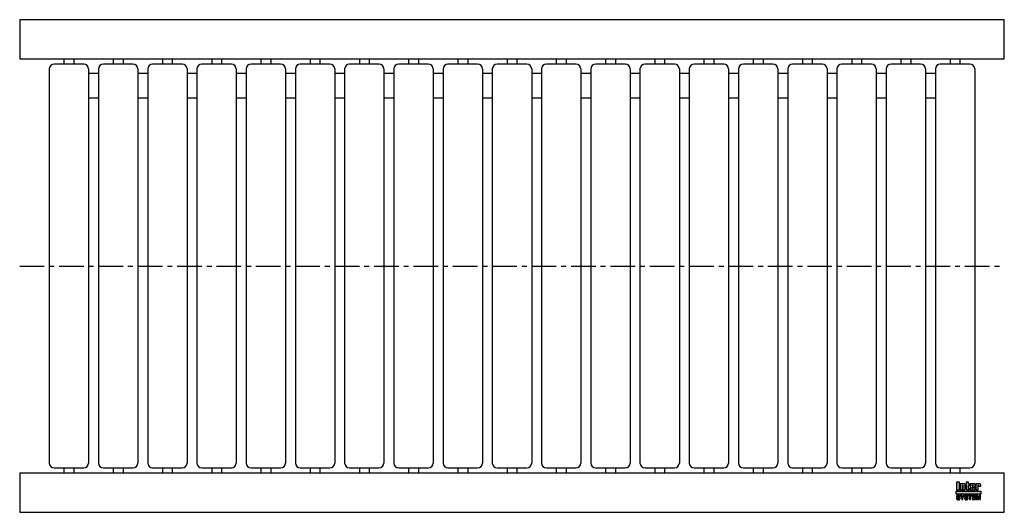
# Model space of a CAD drawing. Header units: millimetres. Extents: x 0 to 1000, y -250 to 250.
import ezdxf

# ---------------------------------------------------------------- set-up
doc = ezdxf.new("R2010")
doc.units = ezdxf.units.MM
doc.header["$LTSCALE"] = 20
doc.linetypes.add('CENTER', pattern=[2, 1.25, -0.25, 0.25, -0.25])
doc.layers.get('0').update_dxf_attribs({"linetype": 'CONTINUOUS', "lineweight": 50})
for name, color, linetype, lineweight in [('Centre Lines', 4, 'CENTER', 25), ('Frame', 1, 'CONTINUOUS', 25), ('Midi', 70, 'CONTINUOUS', 25), ('Rollers', 7, 'CONTINUOUS', 25)]:
    doc.layers.add(name, color=color, linetype=linetype, lineweight=lineweight)

# ---------------------------------------------------------------- blocks, each defined once
blk = doc.blocks.new('A$C6996354F')
at = {"layer": 'Rollers'}
for p, q in [((35, 205), (5, 205)), ((15, 210), (15, 205)), ((25, 210), (25, 205)), ((0, 200), (0, -200)), ((40, 200), (40, -200)), ((5, -205), (35, -205)), ((15, -205), (15, -210)), ((25, -205), (25, -210))]:
    blk.add_line(p, q, dxfattribs=at)
for centre, start, end in [((5, 200), 90, 180), ((35, 200), 0, 90), ((5, -200), 180, 270), ((35, -200), 270, 0)]:
    blk.add_arc(centre, 5, start, end, dxfattribs=at)

msp = doc.modelspace()

# ---------------------------------------------------------------- hatches: boundary and pattern name
at = {"layer": 'Frame'}
h = msp.add_hatch(color=254, dxfattribs=at)
h.paths.add_polyline_path([(973.3, -222.7), (973.3, -222.6), (973.4, -222.6), (973.4, -222.5), (973.4, -222.5), (973.5, -222.5), (973.6, -222.5), (973.7, -222.5), (973.7, -222.5), (973.8, -222.5), (973.8, -222.6), (973.9, -222.6), (973.9, -222.7), (973.9, -222.8), (973.9, -222.9), (973.9, -223.5), (976.1, -223.5), (976.1, -222.8), (976.1, -222.6), (976.1, -222.4), (976.1, -222.2), (976, -222), (975.9, -221.9), (975.9, -221.7), (975.8, -221.6), (975.7, -221.5), (975.6, -221.4), (975.5, -221.3), (975.4, -221.2), (975.2, -221.1), (975.1, -221.1), (974.9, -221), (974.7, -221), (974.6, -221), (974.5, -221), (974.4, -221), (974.3, -221), (974.2, -221), (974.1, -221.1), (974, -221.1), (973.9, -221.1), (973.9, -221.1), (973.8, -221.1), (973.7, -221.2), (973.6, -221.2), (973.5, -221.2), (973.5, -221.3), (973.4, -221.3), (973.3, -221.4), (973.2, -221.4), (973.2, -221), (971, -221), (971, -227.3), (973.3, -227.3), (973.3, -222.9), (973.3, -222.8)])
h.paths.add_polyline_path([(970.4, -222.5), (970.4, -222.3), (970.4, -222.1), (970.4, -221.9), (970.4, -221.8), (970.3, -221.7), (970.3, -221.5), (970.2, -221.4), (970.1, -221.3), (970, -221.3), (969.9, -221.2), (969.8, -221.1), (969.6, -221.1), (969.5, -221.1), (969.3, -221), (969.1, -221), (968.9, -221), (966.7, -221), (966.5, -221), (966.3, -221), (966.1, -221.1), (965.9, -221.1), (965.8, -221.1), (965.7, -221.2), (965.6, -221.3), (965.5, -221.3), (965.4, -221.4), (965.3, -221.5), (965.3, -221.7), (965.2, -221.8), (965.2, -221.9), (965.2, -222.1), (965.2, -222.3), (965.2, -222.5), (965.2, -225.9), (965.2, -226.1), (965.2, -226.3), (965.2, -226.4), (965.2, -226.6), (965.3, -226.7), (965.3, -226.8), (965.4, -226.9), (965.5, -227), (965.6, -227.1), (965.7, -227.1), (965.8, -227.2), (965.9, -227.2), (966.1, -227.3), (966.3, -227.3), (966.5, -227.3), (966.7, -227.3), (968.9, -227.3), (969.1, -227.3), (969.3, -227.3), (969.5, -227.3), (969.6, -227.2), (969.8, -227.2), (969.9, -227.1), (970, -227.1), (970.1, -227), (970.2, -226.9), (970.3, -226.8), (970.3, -226.7), (970.4, -226.6), (970.4, -226.4), (970.4, -226.3), (970.4, -226.1), (970.4, -225.9), (970.4, -224.8), (968.1, -224.8), (968.1, -225.6), (968.1, -225.8), (968.1, -225.8), (968.1, -225.9), (968, -226), (968, -226), (967.9, -226.1), (967.9, -226.1), (967.8, -226.1), (967.7, -226.1), (967.7, -226.1), (967.6, -226), (967.6, -226), (967.5, -225.9), (967.5, -225.8), (967.5, -225.8), (967.5, -225.6), (967.5, -224.3), (970.4, -224.3)])
h.paths.add_polyline_path([(968.1, -223.2), (967.5, -223.2), (967.5, -222.7), (967.5, -222.6), (967.5, -222.5), (967.5, -222.4), (967.5, -222.3), (967.6, -222.3), (967.6, -222.2), (967.7, -222.2), (967.8, -222.2), (967.9, -222.2), (968, -222.2), (968, -222.3), (968.1, -222.3), (968.1, -222.4), (968.1, -222.5), (968.1, -222.6), (968.1, -222.7)], flags=16)
h.paths.add_polyline_path([(963.7, -222.3), (964.6, -222.3), (964.6, -221), (963.7, -221), (963.7, -219.3), (961.4, -219.3), (961.4, -221), (960.8, -221), (960.8, -222.3), (961.4, -222.3), (961.4, -225.9), (961.4, -226.1), (961.4, -226.2), (961.4, -226.4), (961.5, -226.5), (961.5, -226.7), (961.6, -226.8), (961.6, -226.9), (961.7, -227), (961.8, -227), (961.9, -227.1), (962, -227.2), (962.2, -227.2), (962.3, -227.2), (962.5, -227.3), (962.7, -227.3), (962.9, -227.3), (964.6, -227.3), (964.6, -226.1), (964.2, -226.1), (964.1, -226.1), (964, -226.1), (963.9, -226.1), (963.8, -226), (963.8, -226), (963.7, -225.9), (963.7, -225.9), (963.7, -225.8)])
h.paths.add_polyline_path([(960.3, -222.8), (960.3, -222.6), (960.3, -222.4), (960.3, -222.2), (960.2, -222), (960.2, -221.9), (960.1, -221.7), (960, -221.6), (959.9, -221.5), (959.8, -221.4), (959.7, -221.3), (959.5, -221.2), (959.4, -221.1), (959.3, -221.1), (959.1, -221), (958.9, -221), (958.7, -221), (958.6, -221), (958.5, -221), (958.4, -221), (958.3, -221), (958.3, -221.1), (958.2, -221.1), (958.1, -221.1), (958, -221.1), (957.9, -221.1), (957.8, -221.2), (957.7, -221.2), (957.6, -221.2), (957.6, -221.3), (957.5, -221.3), (957.4, -221.4), (957.3, -221.4), (957.3, -221), (955.1, -221), (955.1, -227.3), (957.4, -227.3), (957.4, -222.9), (957.4, -222.8), (957.4, -222.7), (957.4, -222.6), (957.5, -222.6), (957.5, -222.5), (957.5, -222.5), (957.6, -222.5), (957.7, -222.5), (957.8, -222.5), (957.8, -222.5), (957.9, -222.5), (958, -222.6), (958, -222.6), (958, -222.7), (958, -222.8), (958, -222.9), (958, -227.3), (960.3, -227.3)])
h.paths.add_polyline_path([(954.4, -219.3), (951.3, -219.3), (951.3, -227.3), (954.4, -227.3)])
msp.add_hatch(color=1, dxfattribs=at).paths.add_polyline_path([(976.2, -231.6), (976.2, -228.4), (951.2, -228.4), (951.2, -231.6)])
h = msp.add_hatch(color=7, dxfattribs=at)
h.paths.add_polyline_path([(972.8, -232.7), (971.5, -232.7), (971.5, -237.1), (972.3, -237.1), (972.3, -233.4), (972.4, -233.4), (973.2, -237.1), (974.1, -237.1), (974.9, -233.4), (975, -233.4), (975, -237.1), (975.8, -237.1), (975.8, -232.7), (974.5, -232.7), (973.7, -236.2)])
h.paths.add_polyline_path([(970.8, -232.7), (967.5, -232.7), (967.5, -237.1), (970.9, -237.1), (970.9, -236.4), (968.4, -236.4), (968.4, -235.2), (970.6, -235.2), (970.6, -234.4), (968.4, -234.4), (968.4, -233.4), (970.8, -233.4)])
h.paths.add_polyline_path([(967.1, -232.7), (963.4, -232.7), (963.4, -233.4), (964.7, -233.4), (964.7, -237.1), (965.7, -237.1), (965.7, -233.4), (967.1, -233.4)])
h.paths.add_polyline_path([(962.5, -232.9), (962.3, -232.8), (962.2, -232.7), (962, -232.6), (961.8, -232.6), (961.5, -232.6), (961.3, -232.6), (961.1, -232.6), (960.9, -232.6), (960.7, -232.6), (960.6, -232.7), (960.4, -232.7), (960.3, -232.8), (960.2, -232.8), (960, -232.9), (959.9, -233), (959.9, -233.1), (959.8, -233.2), (959.7, -233.3), (959.7, -233.5), (959.6, -233.6), (959.6, -233.8), (959.6, -233.9), (959.6, -234.1), (959.6, -234.2), (959.6, -234.4), (959.7, -234.5), (959.8, -234.6), (959.8, -234.7), (959.9, -234.8), (960, -234.9), (960.1, -235), (960.2, -235), (960.3, -235.1), (960.5, -235.1), (960.6, -235.2), (960.8, -235.2), (960.9, -235.2), (961, -235.3), (961.1, -235.3), (961.2, -235.3), (961.2, -235.3), (961.3, -235.3), (961.3, -235.3), (961.4, -235.3), (961.4, -235.3), (961.5, -235.4), (961.7, -235.4), (961.8, -235.4), (962, -235.5), (962.1, -235.5), (962.2, -235.6), (962.3, -235.7), (962.3, -235.8), (962.3, -235.9), (962.3, -236.1), (962.2, -236.2), (962.1, -236.3), (962, -236.4), (961.8, -236.4), (961.7, -236.5), (961.5, -236.5), (961.3, -236.5), (961.2, -236.5), (961, -236.5), (960.8, -236.4), (960.7, -236.3), (960.6, -236.2), (960.5, -236.1), (960.4, -236), (960.4, -235.8), (959.5, -235.8), (959.5, -236), (959.6, -236.2), (959.6, -236.3), (959.7, -236.5), (959.8, -236.6), (959.9, -236.7), (960, -236.8), (960.1, -236.9), (960.2, -237), (960.4, -237.1), (960.5, -237.1), (960.7, -237.2), (960.9, -237.2), (961.1, -237.3), (961.3, -237.3), (961.5, -237.3), (961.6, -237.3), (961.6, -237.3), (961.8, -237.3), (961.9, -237.2), (962, -237.2), (962.2, -237.2), (962.3, -237.1), (962.5, -237), (962.6, -237), (962.7, -236.9), (962.9, -236.7), (963, -236.6), (963.1, -236.4), (963.1, -236.3), (963.2, -236.1), (963.2, -235.8), (963.2, -235.7), (963.2, -235.5), (963.2, -235.4), (963.1, -235.3), (963.1, -235.2), (963, -235.1), (963, -235.1), (962.9, -235), (962.8, -234.9), (962.7, -234.8), (962.6, -234.8), (962.5, -234.7), (962.4, -234.7), (962.2, -234.7), (962.1, -234.6), (961.9, -234.6), (961.8, -234.6), (961.8, -234.5), (961.7, -234.5), (961.6, -234.5), (961.6, -234.5), (961.5, -234.5), (961.4, -234.4), (961.3, -234.4), (961.3, -234.4), (961.2, -234.4), (961.1, -234.4), (961.1, -234.4), (961, -234.4), (960.9, -234.3), (960.9, -234.3), (960.8, -234.3), (960.7, -234.3), (960.6, -234.2), (960.6, -234.2), (960.5, -234.1), (960.5, -234), (960.5, -234), (960.5, -233.9), (960.4, -233.8), (960.5, -233.7), (960.5, -233.6), (960.6, -233.5), (960.7, -233.4), (960.8, -233.4), (961, -233.4), (961.1, -233.3), (961.2, -233.3), (961.4, -233.3), (961.6, -233.4), (961.7, -233.4), (961.9, -233.5), (962, -233.5), (962.1, -233.7), (962.1, -233.8), (962.2, -234), (963.1, -234), (963.1, -233.9), (963, -233.7), (963, -233.6), (963, -233.5), (962.9, -233.4), (962.9, -233.3), (962.8, -233.2), (962.7, -233), (962.6, -232.9)])
h.paths.add_polyline_path([(959.3, -232.7), (958.3, -232.7), (957.4, -234.6), (956.4, -232.7), (955.3, -232.7), (956.9, -235.5), (956.9, -237.1), (957.8, -237.1), (957.8, -235.5)])
h.paths.add_polyline_path([(954.4, -232.9), (954.2, -232.8), (954.1, -232.7), (953.9, -232.6), (953.7, -232.6), (953.5, -232.6), (953.2, -232.6), (953, -232.6), (952.8, -232.6), (952.7, -232.6), (952.5, -232.7), (952.4, -232.7), (952.2, -232.8), (952.1, -232.8), (952, -232.9), (951.9, -233), (951.8, -233.1), (951.7, -233.2), (951.6, -233.3), (951.6, -233.5), (951.6, -233.6), (951.5, -233.8), (951.5, -233.9), (951.5, -234.1), (951.5, -234.2), (951.6, -234.4), (951.6, -234.5), (951.7, -234.6), (951.7, -234.7), (951.8, -234.8), (951.9, -234.9), (952, -235), (952.2, -235), (952.3, -235.1), (952.4, -235.1), (952.5, -235.2), (952.7, -235.2), (952.8, -235.2), (953, -235.3), (953, -235.3), (953.1, -235.3), (953.1, -235.3), (953.2, -235.3), (953.3, -235.3), (953.3, -235.3), (953.4, -235.3), (953.4, -235.4), (953.6, -235.4), (953.7, -235.4), (953.9, -235.5), (954, -235.5), (954.1, -235.6), (954.2, -235.7), (954.2, -235.8), (954.2, -235.9), (954.2, -236.1), (954.1, -236.2), (954, -236.3), (953.9, -236.4), (953.8, -236.4), (953.6, -236.5), (953.4, -236.5), (953.2, -236.5), (953.1, -236.5), (952.9, -236.5), (952.8, -236.4), (952.6, -236.3), (952.5, -236.2), (952.4, -236.1), (952.4, -236), (952.4, -235.8), (951.5, -235.8), (951.5, -236), (951.5, -236.2), (951.5, -236.3), (951.6, -236.5), (951.7, -236.6), (951.8, -236.7), (951.9, -236.8), (952, -236.9), (952.1, -237), (952.3, -237.1), (952.5, -237.1), (952.6, -237.2), (952.8, -237.2), (953, -237.3), (953.2, -237.3), (953.4, -237.3), (953.5, -237.3), (953.6, -237.3), (953.7, -237.3), (953.8, -237.2), (954, -237.2), (954.1, -237.2), (954.3, -237.1), (954.4, -237), (954.5, -237), (954.7, -236.9), (954.8, -236.7), (954.9, -236.6), (955, -236.4), (955.1, -236.3), (955.1, -236.1), (955.1, -235.8), (955.1, -235.7), (955.1, -235.5), (955.1, -235.4), (955.1, -235.3), (955, -235.2), (955, -235.1), (954.9, -235.1), (954.8, -235), (954.7, -234.9), (954.6, -234.8), (954.5, -234.8), (954.4, -234.7), (954.3, -234.7), (954.1, -234.7), (954, -234.6), (953.8, -234.6), (953.8, -234.6), (953.7, -234.5), (953.6, -234.5), (953.6, -234.5), (953.5, -234.5), (953.4, -234.5), (953.3, -234.4), (953.3, -234.4), (953.2, -234.4), (953.1, -234.4), (953.1, -234.4), (953, -234.4), (952.9, -234.4), (952.9, -234.3), (952.8, -234.3), (952.7, -234.3), (952.6, -234.3), (952.6, -234.2), (952.5, -234.2), (952.5, -234.1), (952.4, -234), (952.4, -234), (952.4, -233.9), (952.4, -233.8), (952.4, -233.7), (952.5, -233.6), (952.6, -233.5), (952.7, -233.4), (952.8, -233.4), (952.9, -233.4), (953, -233.3), (953.2, -233.3), (953.3, -233.3), (953.5, -233.4), (953.7, -233.4), (953.8, -233.5), (953.9, -233.5), (954, -233.7), (954.1, -233.8), (954.1, -234), (955, -234), (955, -233.9), (955, -233.7), (955, -233.6), (954.9, -233.5), (954.9, -233.4), (954.8, -233.3), (954.7, -233.2), (954.6, -233), (954.5, -232.9)])

# ---------------------------------------------------------------- linework, layer by layer
at = {"layer": 'Centre Lines'}
msp.add_line((0, 0), (1000, 0), dxfattribs=at)
at = {"layer": 'Frame', "color": 7, "linetype": 'Continuous'}
for p, q in [((951.3, -219.3), (951.3, -227.3)), ((954.4, -219.3), (951.3, -219.3)), ((954.4, -227.3), (954.4, -219.3)), ((963.7, -219.3), (961.4, -219.3)), ((961.4, -219.3), (961.4, -221)), ((963.7, -221), (963.7, -219.3)), ((951.3, -227.3), (954.4, -227.3)), ((955.1, -221), (955.1, -227.3)), ((957.3, -221), (955.1, -221)), ((955.1, -227.3), (957.4, -227.3)), ((957.3, -221.4), (957.3, -221)), ((957.4, -221.4), (957.3, -221.4)), ((957.5, -221.3), (957.4, -221.4)), ((957.4, -222.7), (957.4, -222.6)), ((957.4, -222.6), (957.5, -222.6)), ((957.4, -222.8), (957.4, -222.7)), ((957.4, -222.9), (957.4, -222.8)), ((957.4, -227.3), (957.4, -222.9)), ((957.6, -221.3), (957.5, -221.3)), ((957.5, -222.6), (957.5, -222.5)), ((957.5, -222.5), (957.5, -222.5)), ((957.5, -222.5), (957.6, -222.5)), ((957.7, -221.2), (957.6, -221.2)), ((957.6, -221.2), (957.6, -221.3)), ((957.6, -222.5), (957.7, -222.5)), ((957.8, -221.2), (957.7, -221.2)), ((957.7, -222.5), (957.8, -222.5)), ((957.9, -221.1), (957.8, -221.2)), ((957.8, -222.5), (957.8, -222.5)), ((957.8, -222.5), (957.9, -222.5)), ((958, -221.1), (957.9, -221.1)), ((957.9, -222.5), (958, -222.6)), ((958.1, -221.1), (958, -221.1)), ((958, -222.6), (958, -222.7)), ((958, -222.6), (958, -222.6)), ((958, -222.7), (958, -222.8)), ((958, -222.8), (958, -222.9)), ((958, -222.9), (958, -227.3)), ((958, -227.3), (960.3, -227.3)), ((958.2, -221.1), (958.1, -221.1)), ((958.3, -221.1), (958.2, -221.1)), ((958.4, -221), (958.3, -221)), ((958.3, -221), (958.3, -221.1)), ((958.5, -221), (958.4, -221)), ((958.6, -221), (958.5, -221)), ((958.7, -221), (958.6, -221)), ((958.9, -221), (958.7, -221)), ((959.1, -221), (958.9, -221)), ((959.3, -221.1), (959.1, -221)), ((959.4, -221.1), (959.3, -221.1)), ((959.5, -221.2), (959.4, -221.1)), ((959.7, -221.3), (959.5, -221.2)), ((959.8, -221.4), (959.7, -221.3)), ((959.9, -221.5), (959.8, -221.4)), ((960, -221.6), (959.9, -221.5)), ((960.1, -221.7), (960, -221.6)), ((960.2, -221.9), (960.1, -221.7)), ((960.2, -222), (960.2, -221.9)), ((960.3, -222.2), (960.2, -222)), ((960.3, -222.4), (960.3, -222.2)), ((960.3, -222.6), (960.3, -222.4)), ((960.3, -222.8), (960.3, -222.6)), ((960.3, -227.3), (960.3, -222.8)), ((961.4, -221), (960.8, -221)), ((960.8, -221), (960.8, -222.3)), ((960.8, -222.3), (961.4, -222.3)), ((961.4, -222.3), (961.4, -225.9)), ((961.4, -225.9), (961.4, -226.1)), ((961.4, -226.1), (961.4, -226.2)), ((961.4, -226.2), (961.4, -226.4)), ((961.4, -226.4), (961.5, -226.5)), ((961.5, -226.5), (961.5, -226.7)), ((961.5, -226.7), (961.6, -226.8)), ((961.6, -226.8), (961.6, -226.9)), ((961.6, -226.9), (961.7, -227)), ((961.7, -227), (961.8, -227)), ((961.8, -227), (961.9, -227.1)), ((961.9, -227.1), (962, -227.2)), ((962, -227.2), (962.2, -227.2)), ((962.2, -227.2), (962.3, -227.2)), ((962.3, -227.2), (962.5, -227.3)), ((962.5, -227.3), (962.7, -227.3)), ((962.7, -227.3), (962.9, -227.3)), ((962.9, -227.3), (964.6, -227.3)), ((964.6, -221), (963.7, -221)), ((963.7, -225.8), (963.7, -222.3)), ((963.7, -222.3), (964.6, -222.3)), ((963.7, -225.9), (963.7, -225.8)), ((963.8, -226), (963.7, -225.9)), ((963.7, -225.9), (963.7, -225.9)), ((963.9, -226.1), (963.8, -226)), ((963.8, -226), (963.8, -226)), ((964, -226.1), (963.9, -226.1)), ((964.1, -226.1), (964, -226.1)), ((964.2, -226.1), (964.1, -226.1)), ((964.6, -226.1), (964.2, -226.1)), ((964.6, -222.3), (964.6, -221)), ((964.6, -227.3), (964.6, -226.1)), ((965.3, -221.7), (965.2, -221.8)), ((965.2, -221.8), (965.2, -221.9)), ((965.2, -221.9), (965.2, -222.1)), ((965.2, -222.1), (965.2, -222.3)), ((965.2, -222.3), (965.2, -222.5)), ((965.2, -222.5), (965.2, -225.9)), ((965.2, -225.9), (965.2, -226.1)), ((965.2, -226.1), (965.2, -226.3)), ((965.2, -226.3), (965.2, -226.4)), ((965.2, -226.4), (965.2, -226.6)), ((965.2, -226.6), (965.3, -226.7)), ((965.4, -221.4), (965.3, -221.5)), ((965.3, -221.5), (965.3, -221.7)), ((965.3, -226.7), (965.3, -226.8)), ((965.3, -226.8), (965.4, -226.9)), ((965.5, -221.3), (965.4, -221.4)), ((965.4, -226.9), (965.5, -227)), ((965.6, -221.3), (965.5, -221.3)), ((965.5, -227), (965.6, -227.1)), ((965.7, -221.2), (965.6, -221.3)), ((965.6, -227.1), (965.7, -227.1)), ((965.8, -221.1), (965.7, -221.2)), ((965.7, -227.1), (965.8, -227.2)), ((965.9, -221.1), (965.8, -221.1)), ((965.8, -227.2), (965.9, -227.2)), ((966.1, -221.1), (965.9, -221.1)), ((965.9, -227.2), (966.1, -227.3)), ((966.3, -221), (966.1, -221.1)), ((966.1, -227.3), (966.3, -227.3)), ((966.5, -221), (966.3, -221)), ((966.3, -227.3), (966.5, -227.3)), ((966.7, -221), (966.5, -221)), ((966.5, -227.3), (966.7, -227.3)), ((968.9, -221), (966.7, -221)), ((966.7, -227.3), (968.9, -227.3)), ((967.5, -222.4), (967.5, -222.3)), ((967.5, -222.3), (967.6, -222.3)), ((967.5, -222.5), (967.5, -222.4)), ((967.5, -222.6), (967.5, -222.5)), ((967.5, -222.7), (967.5, -222.6)), ((967.5, -223.2), (967.5, -222.7)), ((968.1, -223.2), (967.5, -223.2)), ((967.5, -225.6), (967.5, -224.3)), ((967.5, -224.3), (970.4, -224.3)), ((967.5, -225.8), (967.5, -225.6)), ((967.5, -225.9), (967.5, -225.8)), ((967.5, -225.8), (967.5, -225.8)), ((967.6, -226), (967.5, -225.9)), ((967.6, -222.3), (967.6, -222.2)), ((967.6, -222.2), (967.7, -222.2)), ((967.7, -226.1), (967.6, -226)), ((967.6, -226), (967.6, -226)), ((967.7, -222.2), (967.8, -222.2)), ((967.8, -226.1), (967.7, -226.1)), ((967.7, -226.1), (967.7, -226.1)), ((967.8, -222.2), (967.9, -222.2)), ((967.9, -226.1), (967.8, -226.1)), ((967.9, -222.2), (968, -222.2)), ((968, -226), (967.9, -226.1)), ((967.9, -226.1), (967.9, -226.1)), ((968, -222.2), (968, -222.3)), ((968, -222.3), (968.1, -222.3)), ((968.1, -225.9), (968, -226)), ((968, -226), (968, -226)), ((968.1, -222.3), (968.1, -222.4)), ((968.1, -222.4), (968.1, -222.5)), ((968.1, -222.5), (968.1, -222.6)), ((968.1, -222.6), (968.1, -222.7)), ((968.1, -222.7), (968.1, -223.2)), ((968.1, -224.8), (968.1, -225.6)), ((970.4, -224.8), (968.1, -224.8)), ((968.1, -225.6), (968.1, -225.8)), ((968.1, -225.8), (968.1, -225.8)), ((968.1, -225.8), (968.1, -225.9)), ((969.1, -221), (968.9, -221)), ((968.9, -227.3), (969.1, -227.3)), ((969.3, -221), (969.1, -221)), ((969.1, -227.3), (969.3, -227.3)), ((969.5, -221.1), (969.3, -221)), ((969.3, -227.3), (969.5, -227.3)), ((969.6, -221.1), (969.5, -221.1)), ((969.5, -227.3), (969.6, -227.2)), ((969.8, -221.1), (969.6, -221.1)), ((969.6, -227.2), (969.8, -227.2)), ((969.9, -221.2), (969.8, -221.1)), ((969.8, -227.2), (969.9, -227.1)), ((970, -221.3), (969.9, -221.2)), ((969.9, -227.1), (970, -227.1)), ((970.1, -221.3), (970, -221.3)), ((970, -227.1), (970.1, -227)), ((970.2, -221.4), (970.1, -221.3)), ((970.1, -227), (970.2, -226.9)), ((970.3, -221.5), (970.2, -221.4)), ((970.2, -226.9), (970.3, -226.8)), ((970.3, -221.7), (970.3, -221.5)), ((970.4, -221.8), (970.3, -221.7)), ((970.3, -226.7), (970.4, -226.6)), ((970.3, -226.8), (970.3, -226.7)), ((970.4, -221.9), (970.4, -221.8)), ((970.4, -222.1), (970.4, -221.9)), ((970.4, -222.3), (970.4, -222.1)), ((970.4, -222.5), (970.4, -222.3)), ((970.4, -224.3), (970.4, -222.5)), ((970.4, -225.9), (970.4, -224.8)), ((970.4, -226.1), (970.4, -225.9)), ((970.4, -226.3), (970.4, -226.1)), ((970.4, -226.4), (970.4, -226.3)), ((970.4, -226.6), (970.4, -226.4)), ((971, -221), (971, -227.3)), ((973.2, -221), (971, -221)), ((971, -227.3), (973.3, -227.3)), ((973.2, -221.4), (973.2, -221)), ((973.3, -221.4), (973.2, -221.4)), ((973.4, -221.3), (973.3, -221.4)), ((973.3, -222.7), (973.3, -222.6)), ((973.3, -222.6), (973.4, -222.6)), ((973.3, -222.8), (973.3, -222.7)), ((973.3, -222.9), (973.3, -222.8)), ((973.3, -227.3), (973.3, -222.9)), ((973.5, -221.3), (973.4, -221.3)), ((973.4, -222.6), (973.4, -222.5)), ((973.4, -222.5), (973.4, -222.5)), ((973.4, -222.5), (973.5, -222.5)), ((973.6, -221.2), (973.5, -221.2)), ((973.5, -221.2), (973.5, -221.3)), ((973.5, -222.5), (973.6, -222.5)), ((973.7, -221.2), (973.6, -221.2)), ((973.6, -222.5), (973.7, -222.5)), ((973.8, -221.1), (973.7, -221.2)), ((973.7, -222.5), (973.7, -222.5)), ((973.7, -222.5), (973.8, -222.5)), ((973.9, -221.1), (973.8, -221.1)), ((973.8, -222.5), (973.8, -222.6)), ((973.8, -222.6), (973.9, -222.6)), ((974, -221.1), (973.9, -221.1)), ((973.9, -221.1), (973.9, -221.1)), ((973.9, -222.6), (973.9, -222.7)), ((973.9, -222.7), (973.9, -222.8)), ((973.9, -222.8), (973.9, -222.9)), ((973.9, -222.9), (973.9, -223.5)), ((973.9, -223.5), (976.1, -223.5)), ((974.1, -221.1), (974, -221.1)), ((974.2, -221), (974.1, -221.1)), ((974.3, -221), (974.2, -221)), ((974.4, -221), (974.3, -221)), ((974.5, -221), (974.4, -221)), ((974.6, -221), (974.5, -221)), ((974.7, -221), (974.6, -221)), ((974.9, -221), (974.7, -221)), ((975.1, -221.1), (974.9, -221)), ((975.2, -221.1), (975.1, -221.1)), ((975.4, -221.2), (975.2, -221.1)), ((975.5, -221.3), (975.4, -221.2)), ((975.6, -221.4), (975.5, -221.3)), ((975.7, -221.5), (975.6, -221.4)), ((975.8, -221.6), (975.7, -221.5)), ((975.9, -221.7), (975.8, -221.6)), ((975.9, -221.9), (975.9, -221.7)), ((976, -222), (975.9, -221.9)), ((976.1, -222.2), (976, -222)), ((976.1, -222.4), (976.1, -222.2)), ((976.1, -222.6), (976.1, -222.4)), ((976.1, -222.8), (976.1, -222.6)), ((976.1, -223.5), (976.1, -222.8)), ((951.6, -233.6), (951.5, -233.8)), ((951.5, -233.8), (951.5, -233.9)), ((951.5, -233.9), (951.5, -234.1)), ((951.5, -234.1), (951.5, -234.2)), ((951.5, -234.2), (951.6, -234.4)), ((951.5, -235.8), (951.5, -236)), ((952.4, -235.8), (951.5, -235.8)), ((951.5, -236), (951.5, -236.2)), ((951.5, -236.2), (951.5, -236.3)), ((951.5, -236.3), (951.6, -236.5)), ((951.7, -233.2), (951.6, -233.3)), ((951.6, -233.3), (951.6, -233.5)), ((951.6, -233.5), (951.6, -233.6)), ((951.6, -234.4), (951.6, -234.5)), ((951.6, -234.5), (951.7, -234.6)), ((951.6, -236.5), (951.7, -236.6)), ((951.8, -233.1), (951.7, -233.2)), ((951.7, -234.6), (951.7, -234.7)), ((951.7, -234.7), (951.8, -234.8)), ((951.7, -236.6), (951.8, -236.7)), ((951.9, -233), (951.8, -233.1)), ((951.8, -234.8), (951.9, -234.9)), ((951.8, -236.7), (951.9, -236.8)), ((952, -232.9), (951.9, -233)), ((951.9, -234.9), (952, -235)), ((951.9, -236.8), (952, -236.9)), ((952.1, -232.8), (952, -232.9)), ((952, -235), (952.2, -235)), ((952, -236.9), (952.1, -237)), ((952.2, -232.8), (952.1, -232.8)), ((952.1, -237), (952.3, -237.1)), ((952.4, -232.7), (952.2, -232.8)), ((952.2, -235), (952.3, -235.1)), ((952.3, -235.1), (952.4, -235.1)), ((952.3, -237.1), (952.5, -237.1)), ((952.5, -232.7), (952.4, -232.7)), ((952.4, -233.7), (952.5, -233.6)), ((952.4, -233.8), (952.4, -233.7)), ((952.4, -233.9), (952.4, -233.8)), ((952.4, -234), (952.4, -233.9)), ((952.5, -234.1), (952.4, -234)), ((952.4, -234), (952.4, -234)), ((952.4, -235.1), (952.5, -235.2)), ((952.4, -236), (952.4, -235.8)), ((952.4, -236.1), (952.4, -236)), ((952.5, -236.2), (952.4, -236.1)), ((952.7, -232.6), (952.5, -232.7)), ((952.5, -233.6), (952.6, -233.5)), ((952.5, -234.2), (952.5, -234.1)), ((952.6, -234.2), (952.5, -234.2)), ((952.5, -235.2), (952.7, -235.2)), ((952.6, -236.3), (952.5, -236.2)), ((952.5, -237.1), (952.6, -237.2)), ((952.6, -233.5), (952.7, -233.4)), ((952.6, -234.3), (952.6, -234.2)), ((952.7, -234.3), (952.6, -234.3)), ((952.8, -236.4), (952.6, -236.3)), ((952.6, -237.2), (952.8, -237.2)), ((952.8, -232.6), (952.7, -232.6)), ((952.7, -233.4), (952.8, -233.4)), ((952.8, -234.3), (952.7, -234.3)), ((952.7, -235.2), (952.8, -235.2)), ((953, -232.6), (952.8, -232.6)), ((952.8, -233.4), (952.9, -233.4)), ((952.9, -234.3), (952.8, -234.3)), ((952.8, -235.2), (953, -235.3)), ((952.9, -236.5), (952.8, -236.4)), ((952.8, -237.2), (953, -237.3)), ((952.9, -233.4), (953, -233.3)), ((952.9, -234.4), (952.9, -234.3)), ((953, -234.4), (952.9, -234.4)), ((953.1, -236.5), (952.9, -236.5)), ((953.2, -232.6), (953, -232.6)), ((953, -233.3), (953.2, -233.3)), ((953.1, -234.4), (953, -234.4)), ((953, -235.3), (953, -235.3)), ((953, -235.3), (953.1, -235.3)), ((953, -237.3), (953.2, -237.3)), ((953.2, -234.4), (953.1, -234.4)), ((953.1, -234.4), (953.1, -234.4)), ((953.1, -235.3), (953.1, -235.3)), ((953.1, -235.3), (953.2, -235.3)), ((953.2, -236.5), (953.1, -236.5)), ((953.5, -232.6), (953.2, -232.6)), ((953.2, -233.3), (953.3, -233.3)), ((953.3, -234.4), (953.2, -234.4)), ((953.2, -235.3), (953.3, -235.3)), ((953.4, -236.5), (953.2, -236.5)), ((953.2, -237.3), (953.4, -237.3)), ((953.3, -233.3), (953.5, -233.4)), ((953.4, -234.5), (953.3, -234.4)), ((953.3, -234.4), (953.3, -234.4)), ((953.3, -235.3), (953.3, -235.3)), ((953.3, -235.3), (953.4, -235.3)), ((953.5, -234.5), (953.4, -234.5)), ((953.4, -235.3), (953.4, -235.4)), ((953.4, -235.4), (953.6, -235.4)), ((953.6, -236.5), (953.4, -236.5)), ((953.4, -237.3), (953.5, -237.3)), ((953.7, -232.6), (953.5, -232.6)), ((953.5, -233.4), (953.7, -233.4)), ((953.6, -234.5), (953.5, -234.5)), ((953.5, -237.3), (953.6, -237.3)), ((953.7, -234.5), (953.6, -234.5)), ((953.6, -234.5), (953.6, -234.5)), ((953.6, -235.4), (953.7, -235.4)), ((953.8, -236.4), (953.6, -236.5)), ((953.6, -237.3), (953.7, -237.3)), ((953.9, -232.6), (953.7, -232.6)), ((953.7, -233.4), (953.8, -233.5)), ((953.8, -234.6), (953.7, -234.5)), ((953.7, -235.4), (953.9, -235.5)), ((953.7, -237.3), (953.8, -237.2)), ((953.8, -233.5), (953.9, -233.5)), ((954, -234.6), (953.8, -234.6)), ((953.8, -234.6), (953.8, -234.6)), ((953.9, -236.4), (953.8, -236.4)), ((953.8, -237.2), (954, -237.2)), ((954.1, -232.7), (953.9, -232.6)), ((953.9, -233.5), (954, -233.7)), ((953.9, -235.5), (954, -235.5)), ((954, -236.3), (953.9, -236.4)), ((954, -233.7), (954.1, -233.8)), ((954.1, -234.7), (954, -234.6)), ((954, -235.5), (954.1, -235.6)), ((954.1, -236.2), (954, -236.3)), ((954, -237.2), (954.1, -237.2)), ((954.2, -232.8), (954.1, -232.7)), ((954.1, -233.8), (954.1, -234)), ((954.1, -234), (955, -234)), ((954.3, -234.7), (954.1, -234.7)), ((954.1, -235.6), (954.2, -235.7)), ((954.2, -236.1), (954.1, -236.2)), ((954.1, -237.2), (954.3, -237.1)), ((954.4, -232.9), (954.2, -232.8)), ((954.2, -235.7), (954.2, -235.8)), ((954.2, -235.8), (954.2, -235.9)), ((954.2, -235.9), (954.2, -236.1)), ((954.4, -234.7), (954.3, -234.7)), ((954.3, -237.1), (954.4, -237)), ((954.5, -232.9), (954.4, -232.9)), ((954.5, -234.8), (954.4, -234.7)), ((954.4, -237), (954.5, -237)), ((954.6, -233), (954.5, -232.9)), ((954.6, -234.8), (954.5, -234.8)), ((954.5, -237), (954.7, -236.9)), ((954.7, -233.2), (954.6, -233)), ((954.7, -234.9), (954.6, -234.8)), ((954.8, -233.3), (954.7, -233.2)), ((954.8, -235), (954.7, -234.9)), ((954.7, -236.9), (954.8, -236.7)), ((954.9, -233.4), (954.8, -233.3)), ((954.9, -235.1), (954.8, -235)), ((954.8, -236.7), (954.9, -236.6)), ((954.9, -233.5), (954.9, -233.4)), ((955, -233.6), (954.9, -233.5)), ((955, -235.1), (954.9, -235.1)), ((954.9, -236.6), (955, -236.4)), ((955, -233.7), (955, -233.6)), ((955, -233.9), (955, -233.7)), ((955, -234), (955, -233.9)), ((955, -235.2), (955, -235.1)), ((955.1, -235.3), (955, -235.2)), ((955, -236.4), (955.1, -236.3)), ((955.1, -235.4), (955.1, -235.3)), ((955.1, -235.5), (955.1, -235.4)), ((955.1, -235.7), (955.1, -235.5)), ((955.1, -235.8), (955.1, -235.7)), ((955.1, -236.1), (955.1, -235.8)), ((955.1, -236.3), (955.1, -236.1)), ((955.3, -232.7), (956.9, -235.5)), ((956.4, -232.7), (955.3, -232.7)), ((957.4, -234.6), (956.4, -232.7)), ((956.9, -235.5), (956.9, -237.1)), ((956.9, -237.1), (957.8, -237.1)), ((958.3, -232.7), (957.4, -234.6)), ((957.8, -235.5), (959.3, -232.7)), ((957.8, -237.1), (957.8, -235.5)), ((959.3, -232.7), (958.3, -232.7)), ((959.5, -235.8), (959.5, -236)), ((960.4, -235.8), (959.5, -235.8)), ((959.5, -236), (959.6, -236.2)), ((959.7, -233.5), (959.6, -233.6)), ((959.6, -233.6), (959.6, -233.8)), ((959.6, -233.8), (959.6, -233.9)), ((959.6, -233.9), (959.6, -234.1)), ((959.6, -234.1), (959.6, -234.2)), ((959.6, -234.2), (959.6, -234.4)), ((959.6, -234.4), (959.7, -234.5)), ((959.6, -236.2), (959.6, -236.3)), ((959.6, -236.3), (959.7, -236.5)), ((959.8, -233.2), (959.7, -233.3)), ((959.7, -233.3), (959.7, -233.5)), ((959.7, -234.5), (959.8, -234.6)), ((959.7, -236.5), (959.8, -236.6)), ((959.9, -233.1), (959.8, -233.2)), ((959.8, -234.6), (959.8, -234.7)), ((959.8, -234.7), (959.9, -234.8)), ((959.8, -236.6), (959.9, -236.7)), ((960, -232.9), (959.9, -233)), ((959.9, -233), (959.9, -233.1)), ((959.9, -234.8), (960, -234.9)), ((959.9, -236.7), (960, -236.8)), ((960.2, -232.8), (960, -232.9)), ((960, -234.9), (960.1, -235)), ((960, -236.8), (960.1, -236.9)), ((960.1, -235), (960.2, -235)), ((960.1, -236.9), (960.2, -237)), ((960.3, -232.8), (960.2, -232.8)), ((960.2, -235), (960.3, -235.1)), ((960.2, -237), (960.4, -237.1)), ((960.4, -232.7), (960.3, -232.8)), ((960.3, -235.1), (960.5, -235.1)), ((960.6, -232.7), (960.4, -232.7)), ((960.4, -233.8), (960.5, -233.7)), ((960.5, -233.9), (960.4, -233.8)), ((960.4, -236), (960.4, -235.8)), ((960.5, -236.1), (960.4, -236)), ((960.4, -237.1), (960.5, -237.1)), ((960.5, -233.6), (960.6, -233.5)), ((960.5, -233.7), (960.5, -233.6)), ((960.5, -234), (960.5, -233.9)), ((960.5, -234.1), (960.5, -234)), ((960.5, -234), (960.5, -234)), ((960.6, -234.2), (960.5, -234.1)), ((960.5, -235.1), (960.6, -235.2)), ((960.6, -236.2), (960.5, -236.1)), ((960.5, -237.1), (960.7, -237.2)), ((960.7, -232.6), (960.6, -232.7)), ((960.6, -233.5), (960.7, -233.4)), ((960.7, -234.3), (960.6, -234.2)), ((960.6, -234.2), (960.6, -234.2)), ((960.6, -235.2), (960.8, -235.2)), ((960.7, -236.3), (960.6, -236.2)), ((960.9, -232.6), (960.7, -232.6)), ((960.7, -233.4), (960.8, -233.4)), ((960.8, -234.3), (960.7, -234.3)), ((960.8, -236.4), (960.7, -236.3)), ((960.7, -237.2), (960.9, -237.2)), ((960.8, -233.4), (961, -233.4)), ((960.9, -234.3), (960.8, -234.3)), ((960.8, -235.2), (960.9, -235.2)), ((961, -236.5), (960.8, -236.4)), ((961.1, -232.6), (960.9, -232.6)), ((961, -234.4), (960.9, -234.3)), ((960.9, -234.3), (960.9, -234.3)), ((960.9, -235.2), (961, -235.3)), ((960.9, -237.2), (961.1, -237.3)), ((961, -233.4), (961.1, -233.3)), ((961.1, -234.4), (961, -234.4)), ((961, -235.3), (961.1, -235.3)), ((961.2, -236.5), (961, -236.5)), ((961.3, -232.6), (961.1, -232.6)), ((961.1, -233.3), (961.2, -233.3)), ((961.2, -234.4), (961.1, -234.4)), ((961.1, -234.4), (961.1, -234.4)), ((961.1, -235.3), (961.2, -235.3)), ((961.1, -237.3), (961.3, -237.3)), ((961.2, -233.3), (961.4, -233.3)), ((961.3, -234.4), (961.2, -234.4)), ((961.2, -235.3), (961.2, -235.3)), ((961.2, -235.3), (961.3, -235.3)), ((961.3, -236.5), (961.2, -236.5)), ((961.5, -232.6), (961.3, -232.6)), ((961.3, -234.4), (961.3, -234.4)), ((961.4, -234.4), (961.3, -234.4)), ((961.3, -235.3), (961.3, -235.3)), ((961.3, -235.3), (961.4, -235.3)), ((961.5, -236.5), (961.3, -236.5)), ((961.3, -237.3), (961.5, -237.3)), ((961.4, -233.3), (961.6, -233.4)), ((961.5, -234.5), (961.4, -234.4)), ((961.4, -235.3), (961.4, -235.3)), ((961.4, -235.3), (961.5, -235.4)), ((961.8, -232.6), (961.5, -232.6)), ((961.6, -234.5), (961.5, -234.5)), ((961.5, -235.4), (961.7, -235.4)), ((961.7, -236.5), (961.5, -236.5)), ((961.5, -237.3), (961.6, -237.3)), ((961.6, -233.4), (961.7, -233.4)), ((961.7, -234.5), (961.6, -234.5)), ((961.6, -234.5), (961.6, -234.5)), ((961.6, -237.3), (961.8, -237.3)), ((961.6, -237.3), (961.6, -237.3)), ((961.7, -233.4), (961.9, -233.5)), ((961.8, -234.5), (961.7, -234.5)), ((961.7, -235.4), (961.8, -235.4)), ((961.8, -236.4), (961.7, -236.5)), ((962, -232.6), (961.8, -232.6)), ((961.8, -234.6), (961.8, -234.5)), ((961.9, -234.6), (961.8, -234.6)), ((961.8, -235.4), (962, -235.5)), ((962, -236.4), (961.8, -236.4)), ((961.8, -237.3), (961.9, -237.2)), ((961.9, -233.5), (962, -233.5)), ((962.1, -234.6), (961.9, -234.6)), ((961.9, -237.2), (962, -237.2)), ((962.2, -232.7), (962, -232.6)), ((962, -233.5), (962.1, -233.7)), ((962, -235.5), (962.1, -235.5)), ((962.1, -236.3), (962, -236.4)), ((962, -237.2), (962.2, -237.2)), ((962.1, -233.7), (962.1, -233.8)), ((962.1, -233.8), (962.2, -234)), ((962.2, -234.7), (962.1, -234.6)), ((962.1, -235.5), (962.2, -235.6)), ((962.2, -236.2), (962.1, -236.3)), ((962.3, -232.8), (962.2, -232.7)), ((962.2, -234), (963.1, -234)), ((962.4, -234.7), (962.2, -234.7)), ((962.2, -235.6), (962.3, -235.7)), ((962.3, -236.1), (962.2, -236.2)), ((962.2, -237.2), (962.3, -237.1)), ((962.5, -232.9), (962.3, -232.8)), ((962.3, -235.7), (962.3, -235.8)), ((962.3, -235.8), (962.3, -235.9)), ((962.3, -235.9), (962.3, -236.1)), ((962.3, -237.1), (962.5, -237)), ((962.5, -234.7), (962.4, -234.7)), ((962.6, -232.9), (962.5, -232.9)), ((962.6, -234.8), (962.5, -234.7)), ((962.5, -237), (962.6, -237)), ((962.7, -233), (962.6, -232.9)), ((962.7, -234.8), (962.6, -234.8)), ((962.6, -237), (962.7, -236.9)), ((962.8, -233.2), (962.7, -233)), ((962.8, -234.9), (962.7, -234.8)), ((962.7, -236.9), (962.9, -236.7)), ((962.9, -233.3), (962.8, -233.2)), ((962.9, -235), (962.8, -234.9)), ((962.9, -233.4), (962.9, -233.3)), ((963, -233.5), (962.9, -233.4)), ((963, -235.1), (962.9, -235)), ((962.9, -236.7), (963, -236.6)), ((963, -233.6), (963, -233.5)), ((963, -233.7), (963, -233.6)), ((963.1, -233.9), (963, -233.7)), ((963.1, -235.2), (963, -235.1)), ((963, -235.1), (963, -235.1)), ((963, -236.6), (963.1, -236.4)), ((963.1, -234), (963.1, -233.9)), ((963.1, -235.3), (963.1, -235.2)), ((963.2, -235.4), (963.1, -235.3)), ((963.1, -236.3), (963.2, -236.1)), ((963.1, -236.4), (963.1, -236.3)), ((963.2, -235.5), (963.2, -235.4)), ((963.2, -235.7), (963.2, -235.5)), ((963.2, -235.8), (963.2, -235.7)), ((963.2, -236.1), (963.2, -235.8)), ((967.1, -232.7), (963.4, -232.7)), ((963.4, -232.7), (963.4, -233.4)), ((963.4, -233.4), (964.7, -233.4)), ((964.7, -233.4), (964.7, -237.1)), ((964.7, -237.1), (965.7, -237.1)), ((965.7, -233.4), (967.1, -233.4)), ((965.7, -237.1), (965.7, -233.4)), ((967.1, -233.4), (967.1, -232.7)), ((967.5, -232.7), (967.5, -237.1)), ((970.8, -232.7), (967.5, -232.7)), ((967.5, -237.1), (970.9, -237.1)), ((968.4, -234.4), (968.4, -233.4)), ((968.4, -233.4), (970.8, -233.4)), ((970.6, -234.4), (968.4, -234.4)), ((968.4, -236.4), (968.4, -235.2)), ((968.4, -235.2), (970.6, -235.2)), ((970.9, -236.4), (968.4, -236.4)), ((970.6, -235.2), (970.6, -234.4)), ((970.8, -233.4), (970.8, -232.7)), ((970.9, -237.1), (970.9, -236.4)), ((971.5, -232.7), (971.5, -237.1)), ((972.8, -232.7), (971.5, -232.7)), ((971.5, -237.1), (972.3, -237.1)), ((972.3, -237.1), (972.3, -233.4)), ((972.3, -233.4), (972.4, -233.4)), ((972.4, -233.4), (973.2, -237.1)), ((973.7, -236.2), (972.8, -232.7)), ((973.2, -237.1), (974.1, -237.1)), ((974.5, -232.7), (973.7, -236.2)), ((973.7, -236.2), (973.7, -236.2)), ((974.1, -237.1), (974.9, -233.4)), ((975.8, -232.7), (974.5, -232.7)), ((974.9, -233.4), (975, -233.4)), ((975, -233.4), (975, -237.1)), ((975, -237.1), (975.8, -237.1)), ((975.8, -237.1), (975.8, -232.7))]:
    msp.add_line(p, q, dxfattribs=at)
at = {"layer": 'Frame', "color": 1, "linetype": 'Continuous'}
for p, q in [((951.2, -231.6), (951.2, -228.4)), ((951.2, -228.4), (976.2, -228.4)), ((976.2, -228.4), (976.2, -231.6)), ((976.2, -231.6), (951.2, -231.6))]:
    msp.add_line(p, q, dxfattribs=at)
at = {"layer": 'Midi'}
for p, q in [((1000, 250), (0, 250)), ((0, 250), (0, 210)), ((1000, 210), (1000, 250)), ((1000, 210), (0, 210)), ((80, 195.5), (70, 195.5)), ((130, 195.5), (120, 195.5)), ((180, 195.5), (170, 195.5)), ((230, 195.5), (220, 195.5)), ((280, 195.5), (270, 195.5)), ((330, 195.5), (320, 195.5)), ((380, 195.5), (370, 195.5)), ((430, 195.5), (420, 195.5)), ((480, 195.5), (470, 195.5)), ((530, 195.5), (520, 195.5)), ((580, 195.5), (570, 195.5)), ((630, 195.5), (620, 195.5)), ((680, 195.5), (670, 195.5)), ((730, 195.5), (720, 195.5)), ((780, 195.5), (770, 195.5)), ((830, 195.5), (820, 195.5)), ((880, 195.5), (870, 195.5)), ((930, 195.5), (920, 195.5)), ((80, 170.5), (70, 170.5)), ((130, 170.5), (120, 170.5)), ((180, 170.5), (170, 170.5)), ((230, 170.5), (220, 170.5)), ((280, 170.5), (270, 170.5)), ((330, 170.5), (320, 170.5)), ((380, 170.5), (370, 170.5)), ((430, 170.5), (420, 170.5)), ((480, 170.5), (470, 170.5)), ((530, 170.5), (520, 170.5)), ((580, 170.5), (570, 170.5)), ((630, 170.5), (620, 170.5)), ((680, 170.5), (670, 170.5)), ((730, 170.5), (720, 170.5)), ((780, 170.5), (770, 170.5)), ((830, 170.5), (820, 170.5)), ((880, 170.5), (870, 170.5)), ((930, 170.5), (920, 170.5)), ((0, -210), (1000, -210)), ((0, -210), (0, -250)), ((1000, -250), (1000, -210)), ((0, -250), (1000, -250))]:
    msp.add_line(p, q, dxfattribs=at)

# ---------------------------------------------------------------- block references
for p in [(30, 0), (80, 0), (130, 0), (180, 0), (230, 0), (280, 0), (330, 0), (380, 0), (430, 0), (480, 0), (530, 0), (580, 0), (630, 0), (680, 0), (730, 0), (780, 0), (830, 0), (880, 0), (930, 0)]:
    msp.add_blockref('A$C6996354F', p)

doc.saveas('drawing.dxf')
